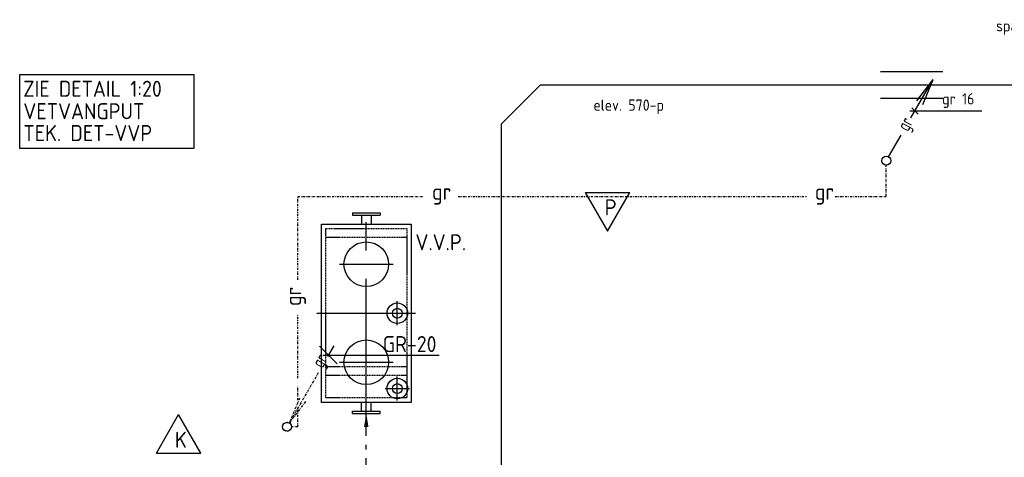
# Model space of a CAD drawing. Header units: millimetres. Extents: x -72565 to 37572, y -100 to 54284.
# Tile 19 of 32: x -37831 to -26794, y 20012 to 24922. Entities that reach past the tile are written whole.
import ezdxf
from ezdxf.enums import TextEntityAlignment as Align

# ---------------------------------------------------------------- set-up
doc = ezdxf.new("R2010")
doc.units = ezdxf.units.MM
doc.header["$LTSCALE"] = 50
for name, pattern in [('2322109', [10, 5, -2, 1, -2]), ('CENTRE', [50.8, 31.75, -6.35, 6.35, -6.35]), ('HIDDEN', [0.375, 0.25, -0.125]), ('KOUDWATERTAP', [1.1, 0.5, -0.25, 0.1, -0.25])]:
    doc.linetypes.add(name, pattern=pattern)
for name, color, linetype in [('51', 6, 'Continuous'), ('51-LEIDING', 3, 'Continuous'), ('52', 3, 'Continuous'), ('52-GRIJS', 3, 'KOUDWATERTAP'), ('60-CV', 3, 'Continuous'), ('60-TXT', 1, 'Continuous'), ('62', 3, 'Continuous'), ('Bestaande grijswater', 102, 'KOUDWATERTAP'), ('SYM-W', 7, 'Continuous'), ('WL521---_D', 112, 'Continuous'), ('WL522---_VWA', 2, 'Continuous'), ('WL524---_D', 192, 'Continuous')]:
    doc.layers.add(name, color=color, linetype=linetype)
doc.styles.add('ISO', font='ISO.SHX')

# ---------------------------------------------------------------- blocks, each defined once
blk = doc.blocks.new('122')
at = {"layer": '52', "color": 1, "linetype": 'Continuous'}
for p, q in [((2.77, 4.8), (5.25, 9.09)), ((3.42, 6.7), (5.25, 9.09)), ((4.1, 6.31), (5.25, 9.09)), ((0.25, 0.43), (1.66, 2.87))]:
    blk.add_line(p, q, dxfattribs=at)
blk.add_circle((0, 0), 0.5, dxfattribs=at)
at = {"layer": '52', "color": 7, "style": 'ISO', "width": 0.75}
blk.add_text('gr', height=1.5, rotation=61.3721, dxfattribs=at).set_placement((2.44, 3.19))
blk = doc.blocks.new('D122')
at = {"layer": '52', "linetype": 'Continuous'}
blk.add_blockref('122', (0, 0), dxfattribs=at)
blk = doc.blocks.new('3-59')
at = {"layer": 'SYM-W', "color": 2}
for p, q in [((-2.5, 0), (0, 4.33)), ((2.5, 0), (0, 4.33)), ((-2.5, 0), (2.5, 0))]:
    blk.add_line(p, q, dxfattribs=at)
blk = doc.blocks.new('$MAAT')
at = {"layer": 'SYM-W', "color": 1}
blk.add_line((1, 1), (-1, -1), dxfattribs=at)

msp = doc.modelspace()

# ---------------------------------------------------------------- linework, layer by layer
at = {"layer": '51', "color": 2}
for p, q in [((-34101, 22754), (-33791, 22754)), ((-34101, 22754), (-34101, 22729)), ((-33791, 22754), (-33791, 22729)), ((-34101, 22729), (-33791, 22729)), ((-34001, 22729), (-34001, 22629)), ((-33891, 22729), (-33891, 22629)), ((-34101, 20529), (-33791, 20529)), ((-34101, 20504), (-34101, 20529)), ((-34001, 20529), (-34001, 20629)), ((-33891, 20529), (-33891, 20629)), ((-33791, 20504), (-33791, 20529)), ((-34101, 20504), (-33791, 20504))]:
    msp.add_line(p, q, dxfattribs=at)
at = {"layer": '51', "color": 1, "linetype": 'CENTRE'}
for p, q in [((-33946, 20429), (-33946, 22829)), ((-34246, 22179), (-33646, 22179)), ((-33598, 21494), (-33598, 21764)), ((-34499, 21629), (-33393, 21629)), ((-34246, 21079), (-33646, 21079)), ((-33598, 20649), (-33598, 20919)), ((-33733, 20784), (-33463, 20784))]:
    msp.add_line(p, q, dxfattribs=at)
at = {"layer": '51', "color": 1, "linetype": 'HIDDEN'}
for p, q in [((-33493, 22479), (-34399, 22479)), ((-33493, 21029), (-34399, 21029)), ((-33493, 20929), (-34399, 20929))]:
    msp.add_line(p, q, dxfattribs=at)
at = {"layer": '51', "color": 2}
msp.add_lwpolyline([(-34449, 20629), (-34449, 22629), (-33443, 22629), (-33443, 20629)], close=True, dxfattribs=at)
at = {"layer": '51', "color": 1, "linetype": 'HIDDEN'}
msp.add_lwpolyline([(-34399, 20679), (-34399, 22579), (-33493, 22579), (-33493, 20679)], close=True, dxfattribs=at)
at = {"layer": '51', "color": 2}
for centre, radius in [((-33946, 22179), 250), ((-33598, 21629), 115), ((-33598, 21629), 55), ((-33946, 21079), 250), ((-33598, 20784), 115), ((-33598, 20784), 55)]:
    msp.add_circle(centre, radius, dxfattribs=at)
at = {"layer": '51-LEIDING', "color": 1}
for p, q in [((-28184, 24340), (-27484, 24340)), ((-28184, 24040), (-27484, 24040))]:
    msp.add_line(p, q, dxfattribs=at)
at = {"layer": '51-LEIDING', "color": 7}
for p, q in [((-27854, 23898), (-27046, 23898)), ((-27761, 23863), (-27831, 23934)), ((-34433, 21160), (-33129, 21160))]:
    msp.add_line(p, q, dxfattribs=at)
at = {"layer": '51-LEIDING', "color": 1}
msp.add_lwpolyline([(-27650, 24340, 0, 50, 0), (-27546, 24449, 0, 0, 0), (-27178, 24835, 0, 0, 0), (-26992, 24835, 0, 0, 0)], format="xyseb", dxfattribs=at)
at = {"layer": '51-LEIDING', "color": 7}
msp.add_lwpolyline([(-32434, 23372, 0, 50, 0), (-32298, 23436, 0, 0, 0), (-31400, 23863, 0, 0, 0), (-30658, 23863, 0, 0, 0)], format="xyseb", dxfattribs=at)
at = {"layer": '52', "color": 1, "linetype": 'Continuous'}
msp.add_line((-34309, 21264), (-34379, 21144), dxfattribs=at)
msp.add_circle((-34834, 20355), 50, dxfattribs=at)
at = {"layer": '60-TXT', "color": 3}
msp.add_lwpolyline([(-37831, 23477), (-37831, 24306), (-35879, 24306), (-35879, 23477)], close=True, dxfattribs=at)
msp.add_lwpolyline([(-34437, 22715, 0, 50, 0), (-34521, 22839, 0, 0, 0), (-35240, 23908, 0, 0, 0), (-35879, 23908, 0, 0, 0)], format="xyseb", dxfattribs=at)
at = {"layer": 'Bestaande grijswater', "linetype": 'KOUDWATERTAP'}
for p, q in [((-28118, 22940), (-28118, 23290)), ((-34715, 22940), (-33299, 22940)), ((-34715, 22004), (-34715, 22940)), ((-32915, 22940), (-29007, 22940)), ((-28689, 22940), (-28118, 22940)), ((-34715, 20902), (-34715, 21620)), ((-34484, 20961), (-34809, 20398)), ((-34715, 20652), (-34715, 20811)), ((-34694, 20677), (-34809, 20398)), ((-34626, 20637), (-34809, 20398)), ((-34715, 20355), (-34715, 20567)), ((-34715, 20355), (-34784, 20355))]:
    msp.add_line(p, q, dxfattribs=at)
msp.add_circle((-34834, 20355), 50, dxfattribs=at)
at = {"layer": 'WL521---_D'}
for p, q in [((-32434, 23751), (-31994, 24190)), ((-31994, 24190), (-21709, 24190)), ((-32434, 23751), (-32434, 10355))]:
    msp.add_line(p, q, dxfattribs=at)
at = {"layer": 'WL522---_VWA'}
msp.add_lwpolyline([(-33946, 20504, 0, 50, 0), (-33946, 20354, 0, 0, 0)], format="xyseb", dxfattribs=at)
at = {"layer": 'WL524---_D', "linetype": '2322109'}
msp.add_line((-33946, 12752), (-33946, 20354), dxfattribs=at)

# ---------------------------------------------------------------- block references
at = {"layer": '62', "xscale": 100, "yscale": 100, "zscale": 100, "rotation": 90}
msp.add_blockref('$MAAT', (-34372, 21160), dxfattribs=at)
at = {"layer": 'Bestaande grijswater', "linetype": 'KOUDWATERTAP', "xscale": 100, "yscale": 100, "zscale": 100}
msp.add_blockref('D122', (-28118, 23340), dxfattribs=at)
at = {"layer": 'SYM-W', "linetype": 'Continuous', "xscale": 100, "yscale": 100, "zscale": 100, "rotation": 299.9999999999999}
msp.add_blockref('3-59', (-31367, 22766), dxfattribs=at)
at = {"layer": 'SYM-W', "linetype": 'Continuous', "xscale": 100, "yscale": 100, "zscale": 100}
msp.add_blockref('3-59', (-36049, 20060), dxfattribs=at)

# ---------------------------------------------------------------- texts
at = {"layer": '51-LEIDING', "color": 7, "style": 'ISO'}
msp.add_text('sparing in VZA', height=126, dxfattribs=at).set_placement((-26354, 24835), align=Align.MIDDLE)
for s, p in [('gr 16', (-27491, 23933)), ('elev. 570-p', (-31400, 23863))]:
    msp.add_text(s, height=126, dxfattribs=at).set_placement(p, align=Align.BOTTOM_LEFT)
at = {"layer": '52', "color": 7, "style": 'ISO', "width": 0.75}
msp.add_text('gr', height=150, rotation=60.3721, dxfattribs=at).set_placement((-34436, 21003))
at = {"layer": '52-GRIJS', "color": 7, "style": 'ISO'}
for s, p in [('gr', (-33209, 22902)), ('gr', (-28918, 22902)), ('GR-20', (-33761, 21193))]:
    msp.add_text(s, height=180, dxfattribs=at).set_placement(p)
msp.add_text('gr', height=180, rotation=90, dxfattribs=at).set_placement((-34676, 21710))
at = {"layer": '60-CV', "color": 1, "style": 'ISO'}
msp.add_text('V.V.P.', height=180, dxfattribs=at).set_placement((-33395, 22335))
at = {"layer": '60-TXT', "color": 2, "style": 'ISO'}
for s, p in [(' ZIE DETAIL 1:20', (-37894, 24057)), ('VETVANGPUT', (-37790, 23805)), ('TEK. DET-VVP', (-37790, 23560))]:
    msp.add_text(s, height=180, dxfattribs=at).set_placement(p)
at = {"layer": 'SYM-W', "color": 7, "style": 'ISO'}
for s, p in [('P', (-31273, 22727)), ('K', (-36091, 20119))]:
    msp.add_text(s, height=180, dxfattribs=at).set_placement(p)

doc.saveas('drawing.dxf')
